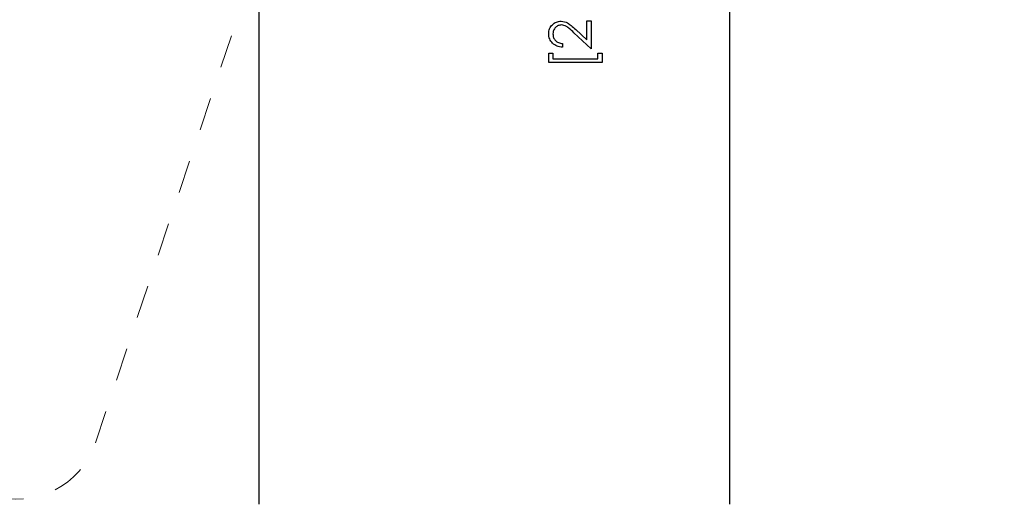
# Model space of a CAD drawing. Header units: inches. Extents: x 0.1 to 87.3, y 0.1 to 33.9.
# Tile 36 of 174: x 16.3 to 19.3, y 16.4 to 17.8. Entities that reach past the tile are written whole.
import ezdxf

# ---------------------------------------------------------------- set-up
doc = ezdxf.new("R2010")
doc.units = ezdxf.units.IN
doc.header["$MEASUREMENT"] = 0
doc.linetypes.add('CENTERX2', pattern=[0.8, 0.5, -0.1, 0.1, -0.1])
doc.linetypes.add('DOT2', pattern=[0.025, 0, -0.025])
doc.layers.add('DIMENSIONS', color=171, linetype='Continuous')
doc.styles.add('SLDTEXTSTYLE0', font='TXT', dxfattribs={"width": 0.75})
doc.dimstyles.new('SLDDIMSTYLE7', dxfattribs={"dimtxt": 0.125, "dimasz": 0.13, "dimexe": 0, "dimexo": 0.0625, "dimgap": 0.03125, "dimtad": 0, "dimtih": 1, "dimtoh": 1, "dimdec": 1, "dimrnd": 1e-09, "dimzin": 12, "dimdsep": 46, "dimtxsty": 'SLDTEXTSTYLE0', "dimsah": 1, "dimcen": 0.09, "dimadec": 0, "dimazin": 3, "dimtfac": 1, "dimtdec": 1, "dimtofl": 0, "dimtmove": 0, "dimatfit": 3, "dimfxl": 1, "dimfrac": 2, "dimtolj": 1, "dimtzin": 12, "dimarcsym": 0})

# ---------------------------------------------------------------- blocks, each defined once
blk = doc.blocks.new('_D_10')
at = {"layer": 'DIMENSIONS'}
for p, q in [((2.8197, 20.8042), (2.8197, 14.5427)), ((48.3846, 20.3884), (48.3846, 14.5427)), ((2.8197, 14.6677), (27.4208, 14.6677)), ((48.3846, 14.6677), (27.7909, 14.6677))]:
    blk.add_line(p, q, dxfattribs=at)
for centre, start, end in [((27.6426, 14.655), 153.4349, 206.5651), ((27.569, 14.655), 333.4349, 26.5651)]:
    blk.add_arc(centre, 0.2219, start, end, dxfattribs=at)
for points in [[(2.8197, 14.6677), (2.9497, 14.6477), (2.9497, 14.6877)], [(48.3846, 14.6677), (48.2546, 14.6877), (48.2546, 14.6477)]]:
    blk.add_solid(points, dxfattribs=at)
at = {"layer": 'DIMENSIONS', "insert": (27.4442, 14.7169), "char_height": 0.125, "attachment_point": 1, "style": 'SLDTEXTSTYLE0'}
blk.add_mtext('45.6', dxfattribs=at)

msp = doc.modelspace()

# ---------------------------------------------------------------- linework, layer by layer
at = {"color": 7, "linetype": 'CENTERX2'}
for p, q in [((17.03457, 17.28335), (17.03457, 23.59335)), ((18.45957, 17.28335), (18.45957, 23.59335))]:
    msp.add_line(p, q, dxfattribs=at)
at = {"color": 7, "linetype": 'Continuous'}
for p, q in [((17.03457, 16.36386), (17.03457, 20.59835)), ((18.45957, 16.36386), (18.45957, 20.59835))]:
    msp.add_line(p, q, dxfattribs=at)
at = {"color": 7, "linetype": 'DOT2', "lineweight": 18}
msp.add_line((16.53874, 16.54917), (17.25136, 18.68334), dxfattribs=at)
at = {"color": 7, "linetype": 'Continuous', "flags": 128}
for points in [[(17.95328, 17.75915), (17.95327, 17.74793), (17.95327, 17.74793), (17.94881, 17.74823), (17.94456, 17.74888), (17.94053, 17.74986), (17.93667, 17.75121), (17.93304, 17.75289), (17.92958, 17.75492), (17.92635, 17.7573), (17.92332, 17.76003), (17.92057, 17.76301), (17.91819, 17.76619), (17.91619, 17.76952), (17.91454, 17.773), (17.91326, 17.77668), (17.91233, 17.78051), (17.91178, 17.78451), (17.91161, 17.7887), (17.91161, 17.7887), (17.91178, 17.7928), (17.91231, 17.79673), (17.91316, 17.80044), (17.91438, 17.80397), (17.91594, 17.80728), (17.91784, 17.81038), (17.92007, 17.81331), (17.92267, 17.81602), (17.9255, 17.81847), (17.92846, 17.82057), (17.93154, 17.82238), (17.93474, 17.82385), (17.93805, 17.82498), (17.9415, 17.82581), (17.94506, 17.82628), (17.94876, 17.82646), (17.94876, 17.82646), (17.95397, 17.82613), (17.95901, 17.82515), (17.96386, 17.82355), (17.96857, 17.82127), (17.97098, 17.81982), (17.9736, 17.81807), (17.97643, 17.81602), (17.97946, 17.81366), (17.98269, 17.81098), (17.98612, 17.80803), (17.98976, 17.80475), (17.99361, 17.80117), (17.99361, 17.80117), (18.02699, 17.76989), (18.02699, 17.76989), (18.02699, 17.82806), (18.02699, 17.82806), (18.03981, 17.82806), (18.03981, 17.82806), (18.03981, 17.74312), (18.03981, 17.74312), (17.98808, 17.7916), (17.98808, 17.7916), (17.98437, 17.79513), (17.98092, 17.79834), (17.97771, 17.80122), (17.97476, 17.80377), (17.97203, 17.806), (17.96957, 17.80793), (17.96734, 17.8095), (17.96537, 17.81078), (17.96161, 17.81273), (17.95775, 17.81414), (17.95382, 17.81496), (17.94977, 17.81524), (17.94977, 17.81524), (17.94721, 17.81511), (17.94476, 17.81474), (17.9424, 17.81414), (17.94013, 17.81329), (17.93792, 17.81216), (17.93584, 17.81081), (17.93384, 17.80923), (17.93191, 17.80738), (17.93016, 17.80535), (17.92863, 17.80322), (17.92736, 17.80099), (17.9263, 17.79864), (17.92548, 17.79616), (17.9249, 17.7936), (17.92455, 17.79092), (17.92443, 17.78812), (17.92443, 17.78812), (17.92455, 17.78519), (17.9249, 17.78239), (17.92548, 17.77971), (17.92633, 17.77715), (17.92738, 17.77472), (17.92868, 17.77242), (17.93021, 17.77024), (17.93199, 17.76819), (17.93399, 17.76631), (17.93617, 17.76466), (17.93855, 17.76321), (17.9411, 17.76195), (17.94386, 17.76093), (17.94681, 17.76013), (17.94994, 17.75952), (17.95327, 17.75915)], [(17.91162, 17.70146), (17.91161, 17.7303), (17.91161, 17.7303), (17.92443, 17.7303), (17.92443, 17.7303), (17.92443, 17.71267), (17.92443, 17.71267), (18.06064, 17.71267), (18.06064, 17.71267), (18.06064, 17.7303), (18.06064, 17.7303), (18.07346, 17.7303), (18.07346, 17.7303), (18.07346, 17.70146), (18.07346, 17.70146), (17.91161, 17.70146)]]:
    msp.add_lwpolyline(points, dxfattribs=at)
at = {"color": 7, "linetype": 'DOT2', "lineweight": 18}
msp.add_arc((16.30161, 16.62835), 0.25, 251.53551, 341.53551, dxfattribs=at)

# ---------------------------------------------------------------- dimensions: what is measured, and where the dimension line sits
at = {"layer": 'DIMENSIONS'}
dim = msp.add_linear_dim(base=(2.81968, 14.66772), p1=(48.38457, 20.43835), p2=(2.81968, 20.85419), angle=0, text='(<>)', dimstyle='SLDDIMSTYLE7', dxfattribs=at)
dim.commit()
dim.dimension.update_dxf_attribs({"geometry": '_D_10', "text_midpoint": (27.60583, 14.66772), "dimtype": 160})

doc.saveas('drawing.dxf')
